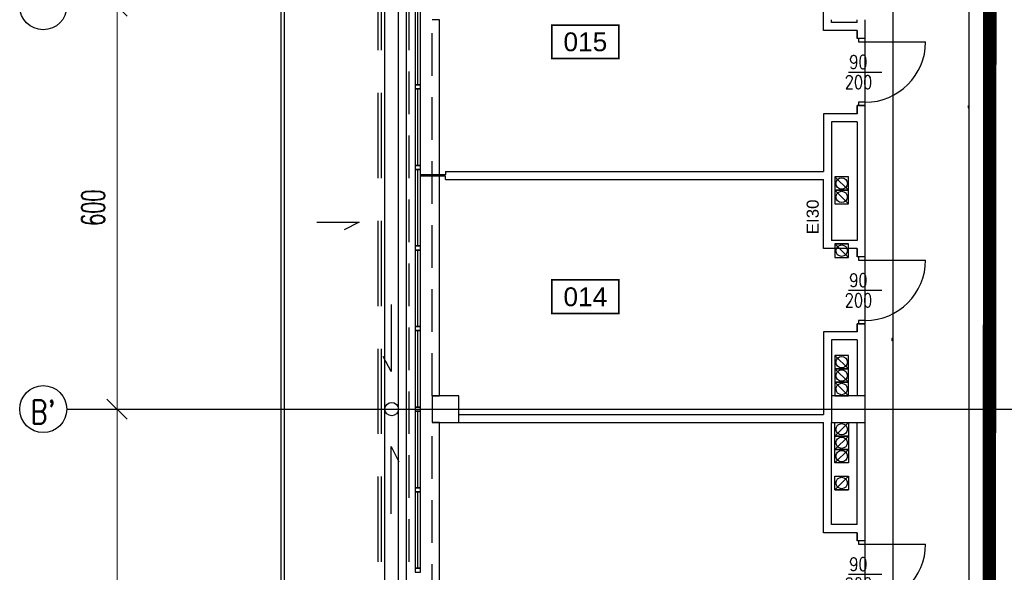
# Model space of a CAD drawing. Header units: centimetres. Extents: x -228435 to 46820, y -89367 to 152985.
# Tile 10 of 256: x -77480 to -62818, y 20570 to 28800. Entities that reach past the tile are written whole.
import ezdxf
from ezdxf.enums import TextEntityAlignment as Align

# ---------------------------------------------------------------- set-up
doc = ezdxf.new("R2010")
doc.units = ezdxf.units.CM
doc.header["$LTSCALE"] = 50
doc.header["$PDMODE"] = 35
doc.header["$PDSIZE"] = 0.1
for name, pattern in [('Kondygnacja  -0_5$0$DIVIDE', [31.75, 12.7, -6.35, 0, -6.35, 0, -6.35]), ('Kondygnacja  -0_5$0$HIDDEN', [9.525, 6.35, -3.175]), ('Osie rzutów$0$DASHDOT2', [12.7, 6.35, -3.175, 0, -3.175])]:
    doc.linetypes.add(name, pattern=pattern)
doc.layers.get('0').update_dxf_attribs({"color": 8})
doc.layers.get('DEFPOINTS').update_dxf_attribs({"color": 8})
for name, color, linetype in [('Kondygnacja  -0_5$0$ARCH_ETAPOWANIE', 8, 'Kondygnacja  -0_5$0$DIVIDE'), ('Kondygnacja  -0_5$0$ARCH_INFO_ETYK_DRZWI_IST', 8, 'Continuous'), ('Kondygnacja  -0_5$0$ARCH_INFO_ODPORNOŚĆ OGNIOWA', 8, 'Continuous'), ('Kondygnacja  -0_5$0$ARCH_MUROWANE_IST', 8, 'Continuous'), ('Kondygnacja  -0_5$0$ARCH_NIEWIDOK_IST', 8, 'Kondygnacja  -0_5$0$HIDDEN'), ('Kondygnacja  -0_5$0$ARCH_OTWORY_WENTYLACJA_IST', 8, 'Continuous'), ('Kondygnacja  -0_5$0$ARCH_WIDOK_IST', 8, 'Continuous'), ('Kondygnacja  -0_5$0$ARCH_ŚLUSARKA_DRZWI_IST', 8, 'Continuous'), ('Kondygnacja  -0_5$0$ARCH_ŚLUSARKA_OKNA_IST', 8, 'Continuous'), ('Kondygnacja  -0_5$0$ARCH_ŻELBET_IST', 8, 'Continuous'), ('Osie rzutów$0$ARCH_INFO_OSIE_IST', 8, 'Osie rzutów$0$DASHDOT2'), ('Osie rzutów$0$ARCH_INFO_OSIE_OPISY_IST', 8, 'Continuous'), ('Pomieszczenia -05$0$ARCH_INFO_AREA_ETYKIETY_200', 8, 'Continuous')]:
    doc.layers.add(name, color=color, linetype=linetype)
doc.layers.add('Kondygnacja  -0_5$0$ARCH_INFO_WYMIARY', color=8, linetype='Continuous', lineweight=9)
doc.layers.add('Osie rzutów$0$ARCH_INFO_WYMIARY', color=8, linetype='Continuous', lineweight=9)
doc.styles.add('Kondygnacja  -0_5$0$Arial', font='ARIAL.TTF')
doc.styles.add('Kondygnacja  -0_5$0$Romans', font='Romans.shx', dxfattribs={"width": 0.7})
doc.styles.add('Kondygnacja  -0_5$0$ROMANS-50-CM', font='romans.shx', dxfattribs={"width": 0.8, "height": 10})
doc.styles.add('Osie rzutów$0$ROMANS-250-CM', font='romans.shx', dxfattribs={"width": 0.8, "height": 50})
doc.styles.add('Osie rzutów$0$wymiary_cuprum', font='Romans.shx', dxfattribs={"width": 0.6})
doc.styles.add('Pomieszczenia -05$0$Arial', font='ARIAL.TTF')
doc.dimstyles.new('Kondygnacja  -0_5$0$Wymiary 1-100', dxfattribs={"dimtxt": 12, "dimasz": 10, "dimexe": 5, "dimexo": 0, "dimgap": 4, "dimtad": 1, "dimrnd": 0.5, "dimzin": 12, "dimdsep": 46, "dimtxsty": 'Kondygnacja  -0_5$0$Romans', "dimblk": 'Kondygnacja  -0_5$0$_Oblique', "dimcen": 10, "dimdle": 10, "dimclrt": 55, "dimazin": 0, "dimtfac": 1, "dimtmove": 1, "dimatfit": 3, "dimfxl": 8, "dimfxlon": 1, "dimtolj": 1, "dimtzin": 0, "dimarcsym": 0})
doc.dimstyles.new('Osie rzutów$0$ARCH_ CT', dxfattribs={"dimtxt": 20, "dimasz": 20, "dimexe": 12, "dimexo": 20, "dimgap": 5, "dimtad": 1, "dimdec": 1, "dimrnd": 0.5, "dimzin": 9, "dimdsep": 46, "dimtxsty": 'Osie rzutów$0$wymiary_cuprum', "dimblk": 'Osie rzutów$0$_Oblique', "dimcen": 8, "dimdle": 12, "dimclrd": 256, "dimclre": 256, "dimclrt": 55, "dimadec": 1, "dimazin": 0, "dimtfac": 1, "dimtdec": 1, "dimtmove": 1, "dimatfit": 2, "dimldrblk": 'Osie rzutów$0$_Dot', "dimfxl": 50, "dimtolj": 1, "dimtzin": 0, "dimlwd": -1, "dimlwe": -1, "dimarcsym": 0})

# ---------------------------------------------------------------- blocks, each defined once
blk = doc.blocks.new('Osie rzutów$0$_Oblique')
at = {"color": 0, "linetype": 'ByBlock', "lineweight": -2}
blk.add_line((-0.5, -0.5), (0.5, 0.5), dxfattribs=at)
blk = doc.blocks.new('*D322')
at = {"layer": 'DEFPOINTS', "color": 0}
for p in [(4545, 7400), (4511, 6800), (4545, 6800)]:
    blk.add_point(p, dxfattribs=at)
at = {"layer": 'Osie rzutów$0$ARCH_INFO_WYMIARY'}
for p, q in [((4511, 7408), (4511, 6792)), ((4530, 7400), (4503, 7400)), ((4530, 6800), (4503, 6800))]:
    blk.add_line(p, q, dxfattribs=at)
at = {"layer": 'Osie rzutów$0$ARCH_INFO_WYMIARY', "xscale": 30, "yscale": 30, "zscale": 30}
for p, rotation in [((4511, 7400), 90), ((4511, 6800), 270)]:
    blk.add_blockref('Osie rzutów$0$_Oblique', p, dxfattribs=dict(at, rotation=rotation))
at = {"layer": 'Osie rzutów$0$ARCH_INFO_WYMIARY', "color": 55, "insert": (4475.5, 7100), "char_height": 35, "attachment_point": 5, "rotation": 90, "style": 'Osie rzutów$0$wymiary_cuprum'}
blk.add_mtext('\\A1;600', dxfattribs=at)
blk = doc.blocks.new('Osie rzutów$0$_Dot')
at = {"color": 0, "linetype": 'ByBlock', "lineweight": -2}
blk.add_line((-0.5, 0), (-1, 0), dxfattribs=at)
at = {"color": 0, "linetype": 'ByBlock', "const_width": 0.5}
blk.add_lwpolyline([(-0.25, 0, 1), (0.25, 0, 1)], format="xyb", close=True, dxfattribs=at)
blk = doc.blocks.new('*D323')
at = {"layer": 'DEFPOINTS', "color": 0}
for p in [(4545, 6800), (4511, 6200), (4545, 6200)]:
    blk.add_point(p, dxfattribs=at)
at = {"layer": 'Osie rzutów$0$ARCH_INFO_WYMIARY'}
for p, q in [((4511, 6808), (4511, 6192)), ((4530, 6800), (4503, 6800)), ((4530, 6200), (4503, 6200))]:
    blk.add_line(p, q, dxfattribs=at)
at = {"layer": 'Osie rzutów$0$ARCH_INFO_WYMIARY', "xscale": 30, "yscale": 30, "zscale": 30}
for p, rotation in [((4511, 6800), 90), ((4511, 6200), 270)]:
    blk.add_blockref('Osie rzutów$0$_Oblique', p, dxfattribs=dict(at, rotation=rotation))
at = {"layer": 'Osie rzutów$0$ARCH_INFO_WYMIARY', "color": 55, "insert": (4475.5, 6500), "char_height": 35, "attachment_point": 5, "rotation": 90, "style": 'Osie rzutów$0$wymiary_cuprum'}
blk.add_mtext('\\A1;600', dxfattribs=at)
blk = doc.blocks.new('Kondygnacja  -0_5$0$_Oblique')
at = {"color": 0, "linetype": 'ByBlock', "lineweight": -2}
blk.add_line((-0.5, -0.5), (0.5, 0.5), dxfattribs=at)
blk = doc.blocks.new('*D97')
at = {"layer": 'DEFPOINTS', "color": 0}
for p in [(-64890, 30300), (-64890, 17770), (-64476, 17770)]:
    blk.add_point(p, dxfattribs=at)
at = {"layer": 'Kondygnacja  -0_5$0$ARCH_INFO_WYMIARY', "color": 0, "lineweight": -2}
for p, q in [((-64484, 30300), (-64471, 30300)), ((-64476, 30310), (-64476, 17760)), ((-64484, 17770), (-64471, 17770))]:
    blk.add_line(p, q, dxfattribs=at)
at = {"layer": 'Kondygnacja  -0_5$0$ARCH_INFO_WYMIARY', "color": 0, "lineweight": -2, "xscale": 10, "yscale": 10, "zscale": 10}
for p, rotation in [((-64476, 30300), 90), ((-64476, 17770), 270)]:
    blk.add_blockref('Kondygnacja  -0_5$0$_Oblique', p, dxfattribs=dict(at, rotation=rotation))
at = {"layer": 'Kondygnacja  -0_5$0$ARCH_INFO_WYMIARY', "color": 55, "insert": (-64486, 24035), "char_height": 12, "attachment_point": 5, "rotation": 90, "style": 'Kondygnacja  -0_5$0$Romans'}
blk.add_mtext('\\A1;12530', dxfattribs=at)
blk = doc.blocks.new('*D111')
at = {"layer": 'DEFPOINTS', "color": 0}
for p in [(-63339, 38800), (-63050, 38800), (-63050, 19095)]:
    blk.add_point(p, dxfattribs=at)
at = {"layer": 'Kondygnacja  -0_5$0$ARCH_INFO_WYMIARY', "color": 0, "lineweight": -2}
for p, q in [((-63331, 38800), (-63344, 38800)), ((-63339, 19085), (-63339, 38810)), ((-63331, 19095), (-63344, 19095))]:
    blk.add_line(p, q, dxfattribs=at)
at = {"layer": 'Kondygnacja  -0_5$0$ARCH_INFO_WYMIARY', "color": 0, "lineweight": -2, "xscale": 10, "yscale": 10, "zscale": 10}
for p, rotation in [((-63339, 38800), 90), ((-63339, 19095), 270)]:
    blk.add_blockref('Kondygnacja  -0_5$0$_Oblique', p, dxfattribs=dict(at, rotation=rotation))
at = {"layer": 'Kondygnacja  -0_5$0$ARCH_INFO_WYMIARY', "color": 55, "insert": (-63349, 27500), "char_height": 12, "attachment_point": 5, "rotation": 90, "style": 'Kondygnacja  -0_5$0$Romans'}
blk.add_mtext('\\A1;19705', dxfattribs=at)
blk = doc.blocks.new('Kondygnacja  -0_5$0$DRZWI90')
blk.add_line((-45, 0), (-45, 90))
at = {"lineweight": -3}
for p, q in [((0, -25), (0, 25)), ((45, 0), (-45, 0))]:
    blk.add_line(p, q, dxfattribs=at)
for points in [[(-50, -10), (-45, -10), (-45, 0), (-50, 0)], [(45, -10), (50, -10), (50, 0), (45, 0)]]:
    blk.add_lwpolyline(points, close=True, dxfattribs=at)
blk.add_arc((-45, 0), 90, 0, 90, dxfattribs=at)
blk = doc.blocks.new('Pomieszczenia -05$0$etykieta_numer')
at = {"color": 0, "linetype": 'ByBlock', "const_width": 2.44}
blk.add_lwpolyline([(-50, -50), (-50, 0), (50, 0), (50, -50)], close=True, dxfattribs=at)
at = {"color": 0, "linetype": 'ByBlock', "style": 'Pomieszczenia -05$0$Arial'}
blk.add_attdef('AECAREA:NUMBER', text='', height=28, dxfattribs=at).set_placement((0, -25), align=Align.MIDDLE)
blk = doc.blocks.new('Osie rzutów')
at = {"layer": 'Osie rzutów$0$ARCH_INFO_OSIE_IST', "ltscale": 10}
for p, q in [((4930, 12510), (4930, 4623.26)), ((5000, 12510), (5000, 4512.32)), ((5600, 12510), (5600, 4512.32)), ((4436.04, 6800), (15156.54, 6800))]:
    blk.add_line(p, q, dxfattribs=at)
at = {"layer": 'Osie rzutów$0$ARCH_INFO_OSIE_OPISY_IST'}
for centre in [(4401.04, 7400), (4401.04, 6800)]:
    blk.add_circle(centre, 35, dxfattribs=at)
at = {"layer": 'Osie rzutów$0$ARCH_INFO_OSIE_OPISY_IST', "style": 'Osie rzutów$0$ROMANS-250-CM', "width": 0.8}
blk.add_text("B'", height=35, dxfattribs=at).set_placement((4382.33, 6778.26))
at = {"layer": 'Osie rzutów$0$ARCH_INFO_WYMIARY'}
for base, p1, p2, picture, middle in [((4511.04, 6800), (4544.98, 7400), (4544.98, 6800), '*D322', (4475.54, 7100)), ((4511.04, 6200), (4544.98, 6800), (4544.98, 6200), '*D323', (4475.54, 6500))]:
    dim = blk.add_linear_dim(base=base, p1=p1, p2=p2, angle=270, dimstyle='Osie rzutów$0$ARCH_ CT', override={"dimtxt": 35, "dimasz": 30, "dimexe": 8, "dimexo": 15, "dimgap": 18, "dimdle": 8}, dxfattribs=at)
    dim.commit()
    dim.dimension.update_dxf_attribs({"geometry": picture, "text_midpoint": middle})

msp = doc.modelspace()

# ---------------------------------------------------------------- linework, layer by layer
at = {"layer": 'Kondygnacja  -0_5$0$ARCH_ETAPOWANIE', "ltscale": 10, "const_width": 200, "elevation": 3000}
msp.add_lwpolyline([(-71680, -5690), (-71680, 9430), (-65010, 9430), (-65010, 10860), (-63050, 10860), (-62990, 77200), (-59020, 77200), (-59020, 89588.736), (-59420, 89588.736), (-59420.034, 102625.822), (-71890, 102620.19), (-71890, 102620.19), (-32748.04, 102637.868)], dxfattribs=at)
at = {"layer": 'Kondygnacja  -0_5$0$ARCH_MUROWANE_IST', "ltscale": 4}
for p, q in [((-63050, 38800), (-63050, 19095)), ((-65510, 28640), (-65510, 30310)), ((-65390, 28760), (-65390, 28800)), ((-65010, 28760), (-65390, 28760)), ((-65010, 28760), (-65010, 28800)), ((-64890, 28520), (-64890, 28800)), ((-65010, 28640), (-65510, 28640)), ((-65010, 28520), (-65010, 28640)), ((-65010, 28640), (-65010, 28520)), ((-64890, 28520), (-65010, 28520)), ((-65010, 27470), (-65010, 27520)), ((-64890, 27520), (-65010, 27520)), ((-65010, 27520), (-65010, 27400)), ((-65010, 27400), (-65010, 27470)), ((-64890, 25270), (-64890, 27520)), ((-65010, 27400), (-65510, 27400)), ((-65510, 27400), (-65510, 26540)), ((-65010, 27280), (-65390, 27280)), ((-65390, 27280), (-65390, 25510)), ((-65010, 27280), (-65010, 25510)), ((-71140, 26540), (-65510, 26540)), ((-71140, 26540), (-71140, 26490)), ((-71140, 26490), (-71510, 26490)), ((-71140, 26470), (-71510, 26470)), ((-71140, 26420), (-71140, 26470)), ((-71140, 26420), (-65510, 26420)), ((-65510, 25390), (-65510, 26420)), ((-65010, 25390), (-65510, 25390)), ((-65010, 25510), (-65390, 25510)), ((-65010, 25270), (-65010, 25390)), ((-65010, 25390), (-65010, 25270)), ((-64890, 25270), (-65010, 25270)), ((-65010, 24220), (-65010, 24270)), ((-64890, 24270), (-65010, 24270)), ((-65010, 24270), (-65010, 24150)), ((-65010, 24150), (-65010, 24220)), ((-64890, 23200), (-64890, 24270)), ((-65010, 24150), (-65510, 24150)), ((-65510, 24150), (-65510, 22920)), ((-65010, 24030), (-65390, 24030)), ((-65390, 24030), (-65390, 23200)), ((-65010, 24030), (-65010, 23200)), ((-70940, 22920), (-65510, 22920)), ((-70940, 22800), (-65510, 22800)), ((-65510, 21160), (-65510, 22800)), ((-65390, 21280), (-65390, 22800)), ((-65010, 21280), (-65010, 22800)), ((-64890, 21040), (-64890, 22800)), ((-65010, 21280), (-65390, 21280)), ((-65010, 21160), (-65510, 21160)), ((-65010, 21040), (-65010, 21160)), ((-65010, 21160), (-65010, 21040)), ((-64890, 21040), (-65010, 21040))]:
    msp.add_line(p, q, dxfattribs=at)
at = {"layer": 'Kondygnacja  -0_5$0$ARCH_NIEWIDOK_IST', "ltscale": 2}
for p, q in [((-71680, 11200), (-71680, 51868.29)), ((-71340, 23200), (-71340, 28800)), ((-71340, 17200), (-71340, 22800))]:
    msp.add_line(p, q, dxfattribs=at)
at = {"layer": 'Kondygnacja  -0_5$0$ARCH_NIEWIDOK_IST', "ltscale": 4}
for points in [[(-72140, 11200), (-72140.002, 43850), (-73140.002, 44850), (-72140.002, 45850), (-71590, 45850)], [(-72090.015, 11200), (-72090.002, 43870.711), (-73069.291, 44850), (-72119.291, 45800), (-71590, 45800)]]:
    msp.add_lwpolyline(points, dxfattribs=at)
at = {"layer": 'Kondygnacja  -0_5$0$ARCH_OTWORY_WENTYLACJA_IST'}
for p, q in [((-65140, 26260), (-65340, 26460)), ((-65140, 26060), (-65340, 26260)), ((-65340, 25460), (-65140, 25460)), ((-65140, 25260), (-65340, 25460)), ((-65340, 25460), (-65140, 25460)), ((-65140, 23600), (-65340, 23800)), ((-65140, 23400), (-65340, 23600)), ((-65140, 23200), (-65340, 23400)), ((-65140, 22800), (-65340, 22600)), ((-65140, 22600), (-65340, 22400)), ((-65140, 22400), (-65340, 22200)), ((-65140, 22000), (-65340, 21800)), ((-65340, 21800), (-65140, 21800))]:
    msp.add_line(p, q, dxfattribs=at)
for points in [[(-65140, 26460), (-65340, 26460), (-65340, 26260), (-65140, 26260)], [(-65140, 26260), (-65340, 26260), (-65340, 26060), (-65140, 26060)], [(-65140, 25460), (-65340, 25460), (-65340, 25260), (-65140, 25260)], [(-65140, 23800), (-65340, 23800), (-65340, 23600), (-65140, 23600)], [(-65140, 23600), (-65340, 23600), (-65340, 23400), (-65140, 23400)], [(-65140, 23400), (-65340, 23400), (-65340, 23200), (-65140, 23200)], [(-65140, 22600), (-65340, 22600), (-65340, 22800), (-65140, 22800)], [(-65140, 22400), (-65340, 22400), (-65340, 22600), (-65140, 22600)], [(-65140, 22200), (-65340, 22200), (-65340, 22400), (-65140, 22400)], [(-65140, 21800), (-65340, 21800), (-65340, 22000), (-65140, 22000)]]:
    msp.add_lwpolyline(points, close=True, dxfattribs=at)
for centre in [(-65240, 26360), (-65240, 26160), (-65240, 25360), (-65240, 23700), (-65240, 23500), (-65240, 23300), (-65240, 22700), (-65240, 22500), (-65240, 22300), (-65240, 21900)]:
    msp.add_circle(centre, 85, dxfattribs=at)
at = {"layer": 'Kondygnacja  -0_5$0$ARCH_WIDOK_IST'}
for p, q in [((-73540, 67150), (-73540, 10780)), ((-73590, 67100), (-73590, 10680)), ((-72040, 10780), (-72040, 50600)), ((-71840, 10776.088), (-71840, 50600)), ((-73054.905, 25786.473), (-72424.668, 25786.473)), ((-72424.668, 25786.473), (-72649.549, 25670.325)), ((-71949.429, 24558.315), (-71949.429, 23558.315)), ((-71949.429, 23558.315), (-72065.577, 23783.196)), ((-71949.429, 21441.685), (-71949.429, 22441.685)), ((-71949.429, 22441.685), (-71833.28, 22216.804))]:
    msp.add_line(p, q, dxfattribs=at)
for points in [[(-71680, 11200), (-71720, 11200), (-71720, 51868.29)], [(-71340, 23200), (-71230, 23200), (-71230, 28800), (-71340, 28800)], [(-71340, 17200), (-71230, 17200), (-71230, 22800), (-71340, 22800)]]:
    msp.add_lwpolyline(points, dxfattribs=at)
msp.add_circle((-71940, 23000), 100, dxfattribs=at)
at = {"layer": 'Kondygnacja  -0_5$0$ARCH_ŚLUSARKA_OKNA_IST'}
for p, q in [((-71550, 27830), (-71550, 28970)), ((-71550, 26630), (-71550, 27770)), ((-71550, 25430), (-71550, 26570)), ((-71550, 24230), (-71550, 25370)), ((-71550, 23030), (-71550, 24170)), ((-71550, 21830), (-71550, 22970)), ((-71550, 20630), (-71550, 21770))]:
    msp.add_line(p, q, dxfattribs=at)
for points in [[(-71510, 27830), (-71510, 28970), (-71590, 28970), (-71590, 27830)], [(-71510, 27770), (-71510, 27830), (-71590, 27830), (-71590, 27770)], [(-71510, 26630), (-71510, 27770), (-71590, 27770), (-71590, 26630)], [(-71510, 26570), (-71510, 26630), (-71590, 26630), (-71590, 26570)], [(-71510, 25430), (-71510, 26570), (-71590, 26570), (-71590, 25430)], [(-71510, 25370), (-71510, 25430), (-71590, 25430), (-71590, 25370)], [(-71510, 24230), (-71510, 25370), (-71590, 25370), (-71590, 24230)], [(-71510, 24170), (-71510, 24230), (-71590, 24230), (-71590, 24170)], [(-71510, 23030), (-71510, 24170), (-71590, 24170), (-71590, 23030)], [(-71510, 22970), (-71510, 23030), (-71590, 23030), (-71590, 22970)], [(-71510, 21830), (-71510, 22970), (-71590, 22970), (-71590, 21830)], [(-71510, 21770), (-71510, 21830), (-71590, 21830), (-71590, 21770)], [(-71510, 20630), (-71510, 21770), (-71590, 21770), (-71590, 20630)], [(-71510, 20570), (-71510, 20630), (-71590, 20630), (-71590, 20570)]]:
    msp.add_lwpolyline(points, close=True, dxfattribs=at)
at = {"layer": 'Kondygnacja  -0_5$0$ARCH_ŻELBET_IST', "ltscale": 4}
for points in [[(-71340, 22800), (-70940, 22800), (-70940, 23200), (-71340, 23200)], [(-65390, 22800), (-64890, 22800), (-64890, 23200), (-65390, 23200)]]:
    msp.add_lwpolyline(points, close=True, dxfattribs=at)

# ---------------------------------------------------------------- block references
at = {"layer": 'Kondygnacja  -0_5$0$ARCH_ŚLUSARKA_DRZWI_IST', "xscale": 10, "yscale": 10, "zscale": 10, "rotation": 270}
for p in [(-64890, 28020), (-64890, 24770), (-64890, 20540)]:
    msp.add_blockref('Kondygnacja  -0_5$0$DRZWI90', p, dxfattribs=at)
at = {"layer": 'Osie rzutów$0$ARCH_INFO_OSIE_OPISY_IST', "xscale": 10, "yscale": 10, "zscale": 10}
msp.add_blockref('Osie rzutów', (-121140, -45000), dxfattribs=at)
at = {"layer": 'Pomieszczenia -05$0$ARCH_INFO_AREA_ETYKIETY_200', "linetype": 'Continuous', "lineweight": -3, "xscale": 10, "yscale": 10, "zscale": 10}
for p, values in [((-69056.357, 28720.589), {'AECAREA:NUMBER': '015'}), ((-69056.357, 24923.555), {'AECAREA:NUMBER': '014'})]:
    msp.add_blockref('Pomieszczenia -05$0$etykieta_numer', p, dxfattribs=at).add_auto_attribs(values)

# ---------------------------------------------------------------- texts
at = {"layer": 'Kondygnacja  -0_5$0$ARCH_INFO_ETYK_DRZWI_IST', "char_height": 200, "width": 100, "attachment_point": 5, "line_spacing_factor": 0.9, "style": 'Kondygnacja  -0_5$0$ROMANS-50-CM'}
for insert in [(-64990, 28020), (-64990, 24770), (-64990, 20540)]:
    msp.add_mtext('90\\P200', dxfattribs=dict(at, insert=insert))
at = {"layer": 'Kondygnacja  -0_5$0$ARCH_INFO_ODPORNOŚĆ OGNIOWA', "insert": (-65820.54, 25863.309), "char_height": 180, "width": 533.32525, "attachment_point": 5, "rotation": 90, "style": 'Kondygnacja  -0_5$0$Arial'}
msp.add_mtext('\\PEI30', dxfattribs=at)

# ---------------------------------------------------------------- dimensions: what is measured, and where the dimension line sits
at = {"layer": 'Kondygnacja  -0_5$0$ARCH_INFO_WYMIARY'}
dim = msp.add_linear_dim(base=(-63338.705, 38800), p1=(-63050, 19095), p2=(-63050, 38800), angle=90, dimstyle='Kondygnacja  -0_5$0$Wymiary 1-100', dxfattribs=at)
dim.commit()
dim.dimension.update_dxf_attribs({"geometry": '*D111', "text_midpoint": (-63338.705, 27500.056), "dimtype": 160})
dim = msp.add_linear_dim(base=(-64476.423, 17770), p1=(-64890, 30300), p2=(-64890, 17770), angle=90, dimstyle='Kondygnacja  -0_5$0$Wymiary 1-100', dxfattribs=at)
dim.commit()
dim.dimension.update_dxf_attribs({"geometry": '*D97', "text_midpoint": (-64486.423, 24035)})

doc.saveas('drawing.dxf')
